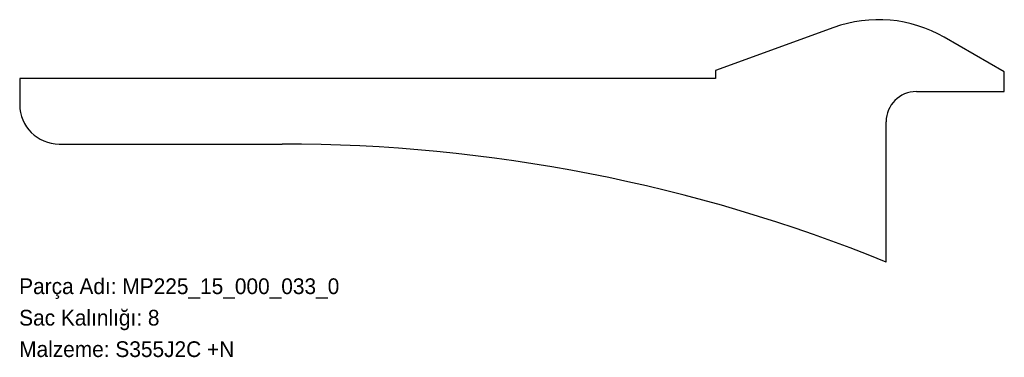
# Model space of a CAD drawing. Header units: millimetres. Extents: x 0 to 750, y -72 to 185.
import ezdxf

# ---------------------------------------------------------------- set-up
doc = ezdxf.new("R2010")
doc.units = ezdxf.units.MM
doc.linetypes.add('SLD-Katı', pattern=[0])
doc.linetypes.add('SLD-Sürekli', pattern=[0])
doc.layers.add('METIN', color=96, linetype='SLD-Katı')
doc.styles.add('SLDTEXTSTYLE0', font='ARIAL.TTF', dxfattribs={"width": 0.948, "bigfont": 'bigfont'})
doc.styles.add('SLDTEXTSTYLE1', font='ARIAL.TTF', dxfattribs={"width": 0.948})

msp = doc.modelspace()

# ---------------------------------------------------------------- linework, layer by layer
at = {"color": 7, "linetype": 'SLD-Sürekli', "lineweight": 25}
for p, q in [((620.45, 179.18), (530.4, 146.4)), ((750.4, 145.4), (704.66, 171.81)), ((530.4, 146.4), (530.4, 140.4)), ((750.4, 130.4), (750.4, 145.4)), ((530.4, 140.4), (0.4, 140.4)), ((0.4, 140.4), (0.4, 120.4)), ((683.4, 130.4), (750.4, 130.4)), ((660.4, 0.4), (660.4, 107.4)), ((30.4, 90.4), (200.4, 90.4))]:
    msp.add_line(p, q, dxfattribs=at)
for centre, radius, start, end in [((654.66, 85.21), 100, 60, 110), ((683.4, 107.4), 23, 90, 180), ((30.4, 120.4), 30, 180, 270), ((200.4, -1130.16), 1220.56, 67.85959, 90)]:
    msp.add_arc(centre, radius, start, end, dxfattribs=at)

# ---------------------------------------------------------------- texts
at = {"layer": 'METIN', "char_height": 12, "attachment_point": 1}
for s, insert, style in [('Parça Adı: MP225_15_000_033_0', (0, -12.03), 'SLDTEXTSTYLE0'), ('Sac Kalınlığı: 8', (0, -36.03), 'SLDTEXTSTYLE0'), ('Malzeme: S355J2C +N', (0, -60.03), 'SLDTEXTSTYLE1')]:
    msp.add_mtext(s, dxfattribs=dict(at, insert=insert, style=style))

doc.saveas('drawing.dxf')
